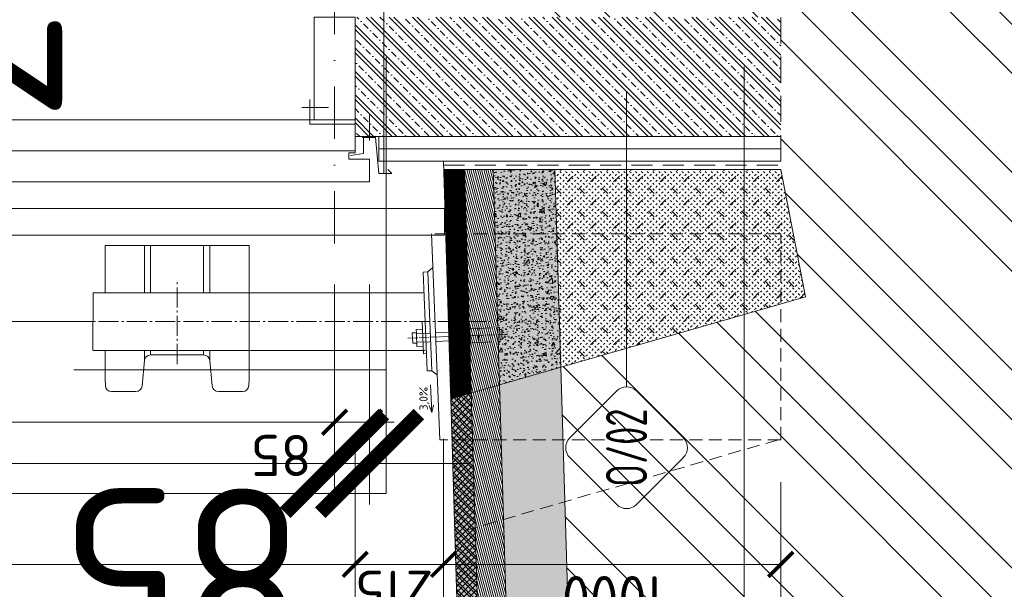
# Model space of a CAD drawing. Header units: millimetres. Extents: x -15830 to 4680139, y -28864 to 2281735.
# Tile 70 of 256: x 131928 to 134323, y 92293 to 93677. Entities that reach past the tile are written whole.
import ezdxf
from ezdxf.enums import TextEntityAlignment as Align

# ---------------------------------------------------------------- set-up
doc = ezdxf.new("R2010")
doc.units = ezdxf.units.MM
for name, pattern in [('AM_DIN_G_W050', [13.75, 9.75, -1.5, 1, -1.5]), ('CENTERX2', [101.6, 63.5, -12.7, 12.7, -12.7]), ('DASHDOT', [25.4, 12.7, -6.35, 0, -6.35]), ('HIDDEN', [9.525, 6.35, -3.175]), ('ČÁRKOVANÁ', [19.05, 12.7, -6.35])]:
    doc.linetypes.add(name, pattern=pattern)
doc.layers.add('_____detaily', color=1, linetype='Continuous')
for name, color, linetype, lineweight in [('A99_N_kce-pohl', 1, 'Continuous', 9), ('A99_N_kce-rez-sil', 6, 'Continuous', 18), ('A99_N_koty-200', 5, 'Continuous', 5), ('A99_N_koty-200 @ 200', 5, 'Continuous', 5), ('A99_N_koty-200 @ 50', 5, 'Continuous', 5), ('A99_N_sraf', 252, 'Continuous', 0), ('A99_N_sraf @ 200', 252, 'Continuous', 0), ('A99_N_sraf @ 50', 252, 'Continuous', 0), ('A99_N_znaceni 200', 5, 'Continuous', 5), ('A99_N_znaceni 50', 5, 'Continuous', 5), ('A99_S_kce-pohl', 7, 'Continuous', 5), ('A99_S_kce-rez-sil', 7, 'Continuous', 15), ('A99_S_osy', 1, 'CENTERX2', 5), ('A99_S_sraf', 252, 'Continuous', 9), ('A99_S_sraf @ 100', 252, 'Continuous', 9), ('A99_S_sraf @ 200', 252, 'Continuous', 9), ('A99_S_sraf @ 50', 252, 'Continuous', 9)]:
    doc.layers.add(name, color=color, linetype=linetype, lineweight=lineweight)
doc.styles.add('A99_kota', font='isocpeur.ttf', dxfattribs={"height": 2})
doc.styles.add('A99_popis', font='isocpeur.ttf')
doc.linetypes.add('IZOLACE', pattern='A,0.00254,-2.54,[134,ltypeshp.shx,S=2.54,R=0,X=-2.54,Y=0],-5.08,[134,ltypeshp.shx,S=2.54,R=180,X=2.54,Y=0],-2.54', length=10.16254)
doc.dimstyles.new('A99_kota_200 new', dxfattribs={"dimscale": 200, "dimtxt": 2, "dimasz": 1.2, "dimexe": 0.5, "dimexo": 1.5, "dimgap": 0.3, "dimtad": 1, "dimdec": 0, "dimzin": 3, "dimdsep": 46, "dimtxsty": 'A99_kota', "dimblk": 'ARCHTICK', "dimcen": 2.5, "dimazin": 2, "dimtfac": 0.75, "dimtdec": 0, "dimtmove": 2, "dimatfit": 0, "dimfxl": 0, "dimtolj": 1, "dimtzin": 0, "dimlwd": 5, "dimlwe": 5, "dimarcsym": 0})
pattern_1 = [(135, (-86071.05, 94283.252), (-28.284271, -28.284271), []), (135, (-86071.05, 94294.566), (-28.284271, -28.284271), []), (135, (-86071.05, 94317.193), (-39.59798, -16.970563), [16, -8, 0, -8])]
pattern_2 = [(50, (-86071.05, 94283.25), (107.589027, -9.41282), [11.25, -123.75]), (355, (-86071.05, 94283.25), (-20.8127, 112.82882), [9, -99]), (100.4514, (-86062.08, 94282.47), (86.776407, 103.41593), [9.56103, -105.171317]), (46.1842, (-86071.05, 94313.25), (160.08616, -24.82785), [16.875, -185.625]), (96.6356, (-86057.71, 94311.18), (140.19941, 146.11768), [14.34154, -157.75695]), (351.1842, (-86071.05, 94313.25), (140.19929, 146.11779), [13.5, -148.5]), (21, (-86056.05, 94305.75), (89.536058, -60.392834), [11.25, -123.75]), (326, (-86056.05, 94305.75), (36.4973, 108.772507), [9, -99]), (71.4514, (-86048.59, 94300.72), (126.033394, 48.379575), [9.56103, -105.171317]), (37.5, (-86071.05, 94283.252), (1.823978, 49.934078), [0, -97.8, 0, -100.5, 0, -99.375]), (7.5, (-86071.05, 94283.25), (39.46043, 59.161757), [0, -57.3, 0, -95.55, 0, -37.875]), (327.5, (-86104.5, 94283.252), (80.0733654, -3.383231), [0, -37.5, 0, -117, 0, -155.25]), (317.5, (-86119.5, 94283.25), (87.477925, 15.015747), [0, -48.75, 0, -77.7, 0, -110.25])]
pattern_3 = [(50, (-86071.05, 94283.252), (26.8972568, -2.353205), [2.8125, -30.9375]), (355, (-86071.05, 94283.252), (-5.203175, 28.207205), [2.25, -24.75]), (100.4514, (-86068.808, 94283.056), (21.6941018, 25.8539828), [2.390257, -26.2928292]), (46.1842, (-86071.05, 94290.752), (40.0215393, -6.206963), [4.21875, -46.40625]), (96.6356, (-86067.715, 94290.235), (35.0498515, 36.52942), [3.585386, -39.4392375]), (351.1842, (-86071.05, 94290.75), (35.049823, 36.5294475), [3.375, -37.125]), (21, (-86067.3, 94288.877), (22.3840145, -15.0982084), [2.8125, -30.9375]), (326, (-86067.3, 94288.877), (9.124325, 27.1931267), [2.25, -24.75]), (71.4514, (-86065.434, 94287.62), (31.5083486, 12.0948936), [2.390257, -26.2928292]), (37.5, (-86071.05, 94283.252), (0.45599457, 12.4835195), [0, -24.45, 0, -25.125, 0, -24.84375]), (7.5, (-86071.05, 94283.252), (9.86510765, 14.7904392), [0, -14.325, 0, -23.8875, 0, -9.46875]), (327.5, (-86079.412, 94283.252), (20.01834136, -0.8458077), [0, -9.375, 0, -29.25, 0, -38.8125]), (317.5, (-86083.162, 94283.252), (21.8694814, 3.7539368), [0, -12.1875, 0, -19.425, 0, -27.5625])]
pattern_4 = [(105, (-86071.05, 94283.252), (-19.3185165, -5.1763809), [])]
pattern_5 = [(105, (-86071.0497, 94283.252), (-4.82962913, -1.29409523), [])]

# ---------------------------------------------------------------- blocks, each defined once
blk = doc.blocks.new('_ArchTick')
at = {"color": 0, "linetype": 'ByBlock', "const_width": 0.15}
blk.add_lwpolyline([(-0.5, -0.5), (0.5, 0.5)], dxfattribs=at)
blk = doc.blocks.new('*D361')
at = {"layer": 'A99_N_koty-200', "color": 0, "linetype": 'Continuous', "lineweight": 5, "transparency": 16777216}
for p, q in [((130289, 93683.3), (130064, 93683.3)), ((130089, 93433.3), (130089, 93683.3)), ((130089, 93433.3), (130064, 93433.3))]:
    blk.add_line(p, q, dxfattribs=at)
at = {"layer": 'Defpoints', "color": 0, "linetype": 'Continuous', "transparency": 16777216}
for p in [(130089, 93683.3), (131474, 93683.3), (130102, 93433.3)]:
    blk.add_point(p, dxfattribs=at)
at = {"layer": 'A99_N_koty-200', "color": 0, "linetype": 'Continuous', "lineweight": 5, "transparency": 16777216, "xscale": 60, "yscale": 60, "zscale": 60}
for p, rotation in [((130089, 93683.3), 90), ((130089, 93433.3), 270)]:
    blk.add_blockref('_ArchTick', p, dxfattribs=dict(at, rotation=rotation))
at = {"layer": 'A99_N_koty-200', "color": 0, "linetype": 'Continuous', "transparency": 16777216, "insert": (129999, 93558.3), "char_height": 100, "attachment_point": 5, "rotation": 90, "style": 'A99_kota'}
blk.add_mtext('\\A1;250', dxfattribs=at)
blk = doc.blocks.new('*D362')
at = {"layer": 'A99_N_koty-200', "color": 0, "linetype": 'Continuous', "lineweight": 5, "transparency": 16777216}
for p, q in [((131474, 93683.3), (131474, 93923.3)), ((131474, 93683.3), (131374, 93683.3)), ((131474, 93433.3), (131474, 93683.3)), ((130674, 93433.3), (131574, 93433.3)), ((131474, 93433.3), (131474, 93193.3))]:
    blk.add_line(p, q, dxfattribs=at)
at = {"layer": 'Defpoints', "color": 0, "linetype": 'Continuous', "transparency": 16777216}
for p in [(131474, 93683.3), (131474, 93683.3), (130102, 93433.3)]:
    blk.add_point(p, dxfattribs=at)
at = {"layer": 'A99_N_koty-200', "color": 0, "linetype": 'Continuous', "lineweight": 5, "transparency": 16777216, "xscale": 240, "yscale": 240, "zscale": 240}
for p, rotation in [((131474, 93683.3), 270), ((131474, 93433.3), 90)]:
    blk.add_blockref('_ArchTick', p, dxfattribs=dict(at, rotation=rotation))
at = {"layer": 'A99_N_koty-200', "color": 0, "linetype": 'Continuous', "transparency": 16777216, "insert": (131831.5, 93848.3), "char_height": 400, "attachment_point": 5, "rotation": 90, "style": 'A99_kota'}
blk.add_mtext('\\A1;250', dxfattribs=at)
blk = doc.blocks.new('*D359')
at = {"layer": 'A99_N_koty-200', "color": 0, "linetype": 'Continuous', "lineweight": 5, "transparency": 16777216}
for p, q in [((119909, 92658.3), (119909, 91758.3)), ((132744, 92658.3), (132744, 91758.3)), ((119909, 91858.3), (132744, 91858.3))]:
    blk.add_line(p, q, dxfattribs=at)
at = {"layer": 'Defpoints', "color": 0, "linetype": 'Continuous', "transparency": 16777216}
for p in [(119909, 93333.3), (132744, 93333.3), (132744, 91858.3)]:
    blk.add_point(p, dxfattribs=at)
at = {"layer": 'A99_N_koty-200', "color": 0, "linetype": 'Continuous', "lineweight": 5, "transparency": 16777216, "xscale": 240, "yscale": 240, "zscale": 240, "rotation": 180}
blk.add_blockref('_ArchTick', (119909, 91858.3), dxfattribs=at)
at = {"layer": 'A99_N_koty-200', "color": 0, "linetype": 'Continuous', "lineweight": 5, "transparency": 16777216, "xscale": 240, "yscale": 240, "zscale": 240}
blk.add_blockref('_ArchTick', (132744, 91858.3), dxfattribs=at)
at = {"layer": 'A99_N_koty-200', "color": 0, "linetype": 'Continuous', "transparency": 16777216, "insert": (124984, 91548.3), "char_height": 400, "attachment_point": 5, "rotation": 180, "style": 'A99_kota'}
blk.add_mtext('\\A1;12835', dxfattribs=at)
blk = doc.blocks.new('*D360')
at = {"layer": 'A99_N_koty-200', "color": 0, "linetype": 'Continuous', "lineweight": 5, "transparency": 16777216}
for p, q in [((119909, 92553.3), (119909, 92328.3)), ((132744, 92553.3), (132744, 92328.3)), ((119909, 92353.3), (132744, 92353.3))]:
    blk.add_line(p, q, dxfattribs=at)
at = {"layer": 'Defpoints', "color": 0, "linetype": 'Continuous', "transparency": 16777216}
for p in [(119909, 93333.3), (132744, 93333.3), (132744, 92353.3)]:
    blk.add_point(p, dxfattribs=at)
at = {"layer": 'A99_N_koty-200', "color": 0, "linetype": 'Continuous', "lineweight": 5, "transparency": 16777216, "xscale": 60, "yscale": 60, "zscale": 60, "rotation": 180}
blk.add_blockref('_ArchTick', (119909, 92353.3), dxfattribs=at)
at = {"layer": 'A99_N_koty-200', "color": 0, "linetype": 'Continuous', "lineweight": 5, "transparency": 16777216, "xscale": 60, "yscale": 60, "zscale": 60}
blk.add_blockref('_ArchTick', (132744, 92353.3), dxfattribs=at)
at = {"layer": 'A99_N_koty-200', "color": 0, "linetype": 'Continuous', "transparency": 16777216, "insert": (125989, 92268.3), "char_height": 100, "attachment_point": 5, "rotation": 180, "style": 'A99_kota'}
blk.add_mtext('\\A1;12835', dxfattribs=at)
blk = doc.blocks.new('*D367')
at = {"layer": 'A99_N_koty-200', "color": 0, "linetype": 'Continuous', "lineweight": 5, "transparency": 16777216}
for p, q in [((132744, 92553.3), (132744, 92328.3)), ((132959, 92553.3), (132959, 92328.3)), ((132744, 92353.3), (132959, 92353.3))]:
    blk.add_line(p, q, dxfattribs=at)
at = {"layer": 'Defpoints', "color": 0, "linetype": 'Continuous', "transparency": 16777216}
for p in [(132744, 93333.3), (132959, 93333.3), (132959, 92353.3)]:
    blk.add_point(p, dxfattribs=at)
at = {"layer": 'A99_N_koty-200', "color": 0, "linetype": 'Continuous', "lineweight": 5, "transparency": 16777216, "xscale": 60, "yscale": 60, "zscale": 60, "rotation": 180}
blk.add_blockref('_ArchTick', (132744, 92353.3), dxfattribs=at)
at = {"layer": 'A99_N_koty-200', "color": 0, "linetype": 'Continuous', "lineweight": 5, "transparency": 16777216, "xscale": 60, "yscale": 60, "zscale": 60}
blk.add_blockref('_ArchTick', (132959, 92353.3), dxfattribs=at)
at = {"layer": 'A99_N_koty-200', "color": 0, "linetype": 'Continuous', "transparency": 16777216, "insert": (132839, 92288.3), "char_height": 100, "attachment_point": 5, "rotation": 180, "style": 'A99_kota'}
blk.add_mtext('\\A1;215', dxfattribs=at)
blk = doc.blocks.new('*D368')
at = {"layer": 'A99_N_koty-200', "color": 0, "linetype": 'Continuous', "lineweight": 5, "transparency": 16777216}
for p, q in [((132744, 92658.3), (132744, 91758.3)), ((132959, 92658.3), (132959, 91758.3)), ((132744, 91858.3), (132504, 91858.3)), ((132744, 91858.3), (132959, 91858.3)), ((132959, 91858.3), (133199, 91858.3))]:
    blk.add_line(p, q, dxfattribs=at)
at = {"layer": 'Defpoints', "color": 0, "linetype": 'Continuous', "transparency": 16777216}
for p in [(132744, 93333.3), (132959, 93333.3), (132959, 91858.3)]:
    blk.add_point(p, dxfattribs=at)
at = {"layer": 'A99_N_koty-200', "color": 0, "linetype": 'Continuous', "lineweight": 5, "transparency": 16777216, "xscale": 240, "yscale": 240, "zscale": 240}
blk.add_blockref('_ArchTick', (132744, 91858.3), dxfattribs=at)
at = {"layer": 'A99_N_koty-200', "color": 0, "linetype": 'Continuous', "lineweight": 5, "transparency": 16777216, "xscale": 240, "yscale": 240, "zscale": 240, "rotation": 180}
blk.add_blockref('_ArchTick', (132959, 91858.3), dxfattribs=at)
at = {"layer": 'A99_N_koty-200', "color": 0, "linetype": 'Continuous', "transparency": 16777216, "insert": (132269, 91618.3), "char_height": 400, "attachment_point": 5, "rotation": 180, "style": 'A99_kota'}
blk.add_mtext('\\A1;215', dxfattribs=at)
blk = doc.blocks.new('*D155')
at = {"layer": 'A99_N_koty-200', "color": 0, "linetype": 'Continuous', "lineweight": 5, "transparency": 16777216}
for p, q in [((132959, 92553.3), (132959, 92328.3)), ((133779, 92553.3), (133779, 92328.3)), ((132959, 92353.3), (133779, 92353.3))]:
    blk.add_line(p, q, dxfattribs=at)
at = {"layer": 'Defpoints', "color": 0, "linetype": 'Continuous', "transparency": 16777216}
for p in [(132959, 93333.3), (133779, 92656.3), (133779, 92353.3)]:
    blk.add_point(p, dxfattribs=at)
at = {"layer": 'A99_N_koty-200', "color": 0, "linetype": 'Continuous', "lineweight": 5, "transparency": 16777216, "xscale": 60, "yscale": 60, "zscale": 60, "rotation": 180}
blk.add_blockref('_ArchTick', (132959, 92353.3), dxfattribs=at)
at = {"layer": 'A99_N_koty-200', "color": 0, "linetype": 'Continuous', "lineweight": 5, "transparency": 16777216, "xscale": 60, "yscale": 60, "zscale": 60}
blk.add_blockref('_ArchTick', (133779, 92353.3), dxfattribs=at)
at = {"layer": 'A99_N_koty-200', "color": 0, "linetype": 'Continuous', "transparency": 16777216, "insert": (133374.6, 92275.1), "char_height": 100, "attachment_point": 5, "rotation": 180, "style": 'A99_kota'}
blk.add_mtext('\\A1;1000', dxfattribs=at)
blk = doc.blocks.new('*D156')
at = {"layer": 'A99_N_koty-200', "color": 0, "linetype": 'Continuous', "lineweight": 5, "transparency": 16777216}
for p, q in [((132959, 92658.3), (132959, 91758.3)), ((133779, 92356.3), (133779, 91758.3)), ((132959, 91858.3), (133779, 91858.3))]:
    blk.add_line(p, q, dxfattribs=at)
at = {"layer": 'Defpoints', "color": 0, "linetype": 'Continuous', "transparency": 16777216}
for p in [(132959, 93333.3), (133779, 92656.3), (133779, 91858.3)]:
    blk.add_point(p, dxfattribs=at)
at = {"layer": 'A99_N_koty-200', "color": 0, "linetype": 'Continuous', "lineweight": 5, "transparency": 16777216, "xscale": 240, "yscale": 240, "zscale": 240, "rotation": 180}
blk.add_blockref('_ArchTick', (132959, 91858.3), dxfattribs=at)
at = {"layer": 'A99_N_koty-200', "color": 0, "linetype": 'Continuous', "lineweight": 5, "transparency": 16777216, "xscale": 240, "yscale": 240, "zscale": 240}
blk.add_blockref('_ArchTick', (133779, 91858.3), dxfattribs=at)
at = {"layer": 'A99_N_koty-200', "color": 0, "linetype": 'Continuous', "transparency": 16777216, "insert": (133436.5, 91598.3), "char_height": 400, "attachment_point": 5, "rotation": 180, "style": 'A99_kota'}
blk.add_mtext('\\A1;1000', dxfattribs=at)
blk = doc.blocks.new('*D163')
at = {"layer": 'A99_N_koty-200', "color": 0, "linetype": 'Continuous', "lineweight": 5, "transparency": 16777216}
for p, q in [((130344, 93133.3), (130344, 92498.7)), ((132694, 93033.3), (132694, 92498.7)), ((130344, 92598.7), (132694, 92598.7))]:
    blk.add_line(p, q, dxfattribs=at)
at = {"layer": 'Defpoints', "color": 0, "linetype": 'Continuous', "transparency": 16777216}
for p in [(130344, 93433.3), (132694, 93333.3), (132694, 92598.7)]:
    blk.add_point(p, dxfattribs=at)
at = {"layer": 'A99_N_koty-200', "color": 0, "linetype": 'Continuous', "lineweight": 5, "transparency": 16777216, "xscale": 240, "yscale": 240, "zscale": 240}
for p, rotation in [((130344, 92598.7), 179.9999999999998), ((132694, 92598.7), 359.9999999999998)]:
    blk.add_blockref('_ArchTick', p, dxfattribs=dict(at, rotation=rotation))
at = {"layer": 'A99_N_koty-200', "color": 0, "linetype": 'Continuous', "transparency": 16777216, "insert": (131219, 92338.7), "char_height": 400, "attachment_point": 5, "rotation": 180, "style": 'A99_kota'}
blk.add_mtext('\\A1;2350', dxfattribs=at)
blk = doc.blocks.new('*D164')
at = {"layer": 'A99_N_koty-200', "color": 0, "linetype": 'Continuous', "lineweight": 5, "transparency": 16777216}
for p, q in [((130344, 92898.7), (130344, 92673.7)), ((132694, 92898.7), (132694, 92673.7)), ((130344, 92698.7), (132694, 92698.7))]:
    blk.add_line(p, q, dxfattribs=at)
at = {"layer": 'Defpoints', "color": 0, "linetype": 'Continuous', "transparency": 16777216}
for p in [(130344, 93433.3), (132694, 93333.3), (132694, 92698.7)]:
    blk.add_point(p, dxfattribs=at)
at = {"layer": 'A99_N_koty-200', "color": 0, "linetype": 'Continuous', "lineweight": 5, "transparency": 16777216, "xscale": 60, "yscale": 60, "zscale": 60}
for p, rotation in [((130344, 92698.7), 179.9999999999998), ((132694, 92698.7), 359.9999999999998)]:
    blk.add_blockref('_ArchTick', p, dxfattribs=dict(at, rotation=rotation))
at = {"layer": 'A99_N_koty-200', "color": 0, "linetype": 'Continuous', "transparency": 16777216, "insert": (131164.6, 92633.7), "char_height": 100, "attachment_point": 5, "rotation": 180, "style": 'A99_kota'}
blk.add_mtext('\\A1;2350', dxfattribs=at)
blk = doc.blocks.new('*D165')
at = {"layer": 'A99_N_koty-200', "color": 0, "linetype": 'Continuous', "lineweight": 5, "transparency": 16777216}
for p, q in [((132694, 93033.3), (132694, 92498.7)), ((132779, 93033.3), (132779, 92498.7)), ((132694, 92598.7), (132454, 92598.7)), ((132694, 92598.7), (132779, 92598.7)), ((132779, 92598.7), (133019, 92598.7))]:
    blk.add_line(p, q, dxfattribs=at)
at = {"layer": 'Defpoints', "color": 0, "linetype": 'Continuous', "transparency": 16777216}
for p in [(132694, 93333.3), (132779, 93333.3), (132779, 92598.7)]:
    blk.add_point(p, dxfattribs=at)
at = {"layer": 'A99_N_koty-200', "color": 0, "linetype": 'Continuous', "lineweight": 5, "transparency": 16777216, "xscale": 240, "yscale": 240, "zscale": 240}
for p, rotation in [((132694, 92598.7), 359.9999999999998), ((132779, 92598.7), 179.9999999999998)]:
    blk.add_blockref('_ArchTick', p, dxfattribs=dict(at, rotation=rotation))
at = {"layer": 'A99_N_koty-200', "color": 0, "linetype": 'Continuous', "transparency": 16777216, "insert": (132324.1, 92338.7), "char_height": 400, "attachment_point": 5, "rotation": 180, "style": 'A99_kota'}
blk.add_mtext('\\A1;85', dxfattribs=at)
blk = doc.blocks.new('*D166')
at = {"layer": 'A99_N_koty-200', "color": 0, "linetype": 'Continuous', "lineweight": 5, "transparency": 16777216}
for p, q in [((132694, 92898.7), (132694, 92673.7)), ((132779, 92898.7), (132779, 92673.7)), ((132694, 92698.7), (132634, 92698.7)), ((132694, 92698.7), (132779, 92698.7)), ((132779, 92698.7), (132839, 92698.7))]:
    blk.add_line(p, q, dxfattribs=at)
at = {"layer": 'Defpoints', "color": 0, "linetype": 'Continuous', "transparency": 16777216}
for p in [(132694, 93333.3), (132779, 93333.3), (132779, 92698.7)]:
    blk.add_point(p, dxfattribs=at)
at = {"layer": 'A99_N_koty-200', "color": 0, "linetype": 'Continuous', "lineweight": 5, "transparency": 16777216, "xscale": 60, "yscale": 60, "zscale": 60}
for p, rotation in [((132694, 92698.7), 359.9999999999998), ((132779, 92698.7), 179.9999999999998)]:
    blk.add_blockref('_ArchTick', p, dxfattribs=dict(at, rotation=rotation))
at = {"layer": 'A99_N_koty-200', "color": 0, "linetype": 'Continuous', "transparency": 16777216, "insert": (132564, 92618.3), "char_height": 100, "attachment_point": 5, "rotation": 180, "style": 'A99_kota'}
blk.add_mtext('\\A1;85', dxfattribs=at)
blk = doc.blocks.new('*U52')
at = {"color": 0}
blk.add_line((4.436, -0.005), (23.143, -0.005), dxfattribs=at)
at = {"color": 0, "linetype": 'ByBlock', "style": 'A99_popis', "width": 0.953108}
blk.add_attdef('SKLADBA', text='', height=3, rotation=0.0103, dxfattribs=at).set_placement((-2.863, -1.506), (2.855, -1.505), align=Align.FIT)
blk = doc.blocks.new('*U66')
at = {"color": 0}
for p, q in [((-0.721, 4.139), (-4.149, 0.711)), ((4.139, 0.711), (0.711, 4.139)), ((4.436, -0.005), (25.954, -0.005)), ((-4.149, -0.721), (-0.721, -4.149)), ((0.711, -4.149), (4.139, -0.721))]:
    blk.add_line(p, q, dxfattribs=at)
for centre, start, end in [((-0.005, 3.424), 45, 135), ((-3.433, -0.005), 135, 225), ((3.424, -0.005), 315, 45), ((-0.005, -3.433), 225, 315)]:
    blk.add_arc(centre, 1.012, start, end, dxfattribs=at)
at = {"color": 0, "linetype": 'ByBlock', "style": 'A99_popis', "width": 0.953108}
blk.add_attdef('SKLADBA', text='', height=3, rotation=0.01026, dxfattribs=at).set_placement((-2.863, -1.506), (2.855, -1.505), align=Align.FIT)
blk = doc.blocks.new('*U755')
at = {"layer": 'A99_S_sraf @ 100', "lineweight": 0, "ltscale": 2, "transparency": 33554687}
h = blk.add_hatch(dxfattribs=at)
h.set_pattern_fill('ZELEZOBETON', color=256, scale=8, angle=90)
h.set_pattern_definition(pattern_1)
h.paths.add_polyline_path([(133779, 93683.3), (132744, 93683.3), (132744, 93393.3), (133779, 93393.3)])
at = {"layer": 'A99_S_sraf @ 200', "lineweight": 0, "ltscale": 2, "transparency": 33554687}
h = blk.add_hatch(dxfattribs=at)
h.set_pattern_fill('ZELEZOBETON', color=256, scale=8, angle=90)
h.set_pattern_definition(pattern_1)
h.paths.add_polyline_path([(133779, 93683.3), (132744, 93683.3), (132744, 93393.3), (133779, 93393.3)])
at = {"layer": 'A99_S_sraf @ 50', "lineweight": 0, "ltscale": 2, "transparency": 33554687}
h = blk.add_hatch(dxfattribs=at)
h.set_pattern_fill('ZELEZOBETON', color=256, scale=8, angle=90)
h.set_pattern_definition(pattern_1)
h.paths.add_polyline_path([(133779, 93683.3), (132744, 93683.3), (132744, 93393.3), (133779, 93393.3)])
blk = doc.blocks.new('*U756')
at = {"layer": 'A99_N_sraf @ 200', "linetype": 'Continuous', "lineweight": 0}
h = blk.add_hatch(dxfattribs=at)
h.set_pattern_fill('ZEM_NASYPANA', color=1, scale=0.1, style=2)
h.set_pattern_definition([(135, (-86071.05, -922716.748), (-56.5685425, 2e-13), [20, -60]), (225, (-86099.334, -922674.32), (-2e-13, -56.5685425), [20, -60])])
h.paths.add_polyline_path([(133839.2, 93003.6), (133779, 93313.3), (133229.7, 93313.3), (133244.1, 92832.7)])
at = {"layer": 'A99_N_sraf @ 50', "linetype": 'Continuous', "lineweight": 0}
h = blk.add_hatch(dxfattribs=at)
h.set_pattern_fill('ZEM_NASYPANA', color=1, scale=0.1, style=2)
h.set_pattern_definition([(135, (-86071.05, -159966.748), (-14.14213562, 5e-14), [5, -15]), (225, (-86078.121, -159956.141), (-5e-14, -14.14213562), [5, -15])])
h.paths.add_polyline_path([(133839.2, 93003.6), (133779, 93313.3), (133229.7, 93313.3), (133244.1, 92832.7)])
blk = doc.blocks.new('*U757')
at = {"layer": 'A99_S_sraf @ 200', "linetype": 'Continuous', "lineweight": 0, "ltscale": 0.5}
h = blk.add_hatch(dxfattribs=at)
h.set_pattern_fill('AR-CONC', color=1, scale=15, style=2)
h.set_pattern_definition(pattern_2)
h.paths.add_polyline_path([(133229.7, 93313.3), (133079.6, 93313.3), (133091.1, 92928.6), (133100.1, 92929), (133100.8, 92912), (133101.5, 92895), (133092.2, 92894.7), (133095.3, 92790), (133244.1, 92832.7)])
at = {"layer": 'A99_S_sraf @ 50', "linetype": 'Continuous', "lineweight": 0, "ltscale": 0.5}
h = blk.add_hatch(dxfattribs=at)
h.set_pattern_fill('AR-CONC', color=1, scale=15, style=2)
h.set_pattern_definition(pattern_3)
h.paths.add_polyline_path([(133229.7, 93313.3), (133079.6, 93313.3), (133091.1, 92928.6), (133100.1, 92929), (133100.8, 92912), (133101.5, 92895), (133092.2, 92894.7), (133095.3, 92790), (133244.1, 92832.7)])
blk = doc.blocks.new('*U758')
at = {"layer": 'A99_S_sraf @ 200', "linetype": 'Continuous', "lineweight": 0}
h = blk.add_hatch(dxfattribs=at)
h.set_pattern_fill('AR-CONC', color=256, scale=15, style=2)
h.set_pattern_definition(pattern_2)
h.paths.add_polyline_path([(133201.3, 89258), (133575.1, 76794.2), (133725.1, 76798.8), (133351.3, 89259.5), (133244.1, 92832.7), (133095.3, 92790)])
at = {"layer": 'A99_S_sraf @ 50', "linetype": 'Continuous', "lineweight": 0}
h = blk.add_hatch(dxfattribs=at)
h.set_pattern_fill('AR-CONC', color=256, scale=15, style=2)
h.set_pattern_definition(pattern_3)
h.paths.add_polyline_path([(133201.3, 89258), (133575.1, 76794.2), (133725.1, 76798.8), (133351.3, 89259.5), (133244.1, 92832.7), (133095.3, 92790)])
blk = doc.blocks.new('*U927')
at = {"layer": 'A99_N_sraf @ 200', "linetype": 'Continuous', "lineweight": 0, "ltscale": 8}
h = blk.add_hatch(dxfattribs=at)
h.set_pattern_fill('ZEM_OBECNE', color=256, scale=10, angle=60, style=2)
h.set_pattern_definition(pattern_4)
h.paths.add_polyline_path([(133025.9, 92770), (133095.3, 92790), (133079.6, 93313.3), (133009.6, 93313.3)])
at = {"layer": 'A99_N_sraf @ 50', "linetype": 'Continuous', "lineweight": 0, "ltscale": 8}
h = blk.add_hatch(dxfattribs=at)
h.set_pattern_fill('ZEM_OBECNE', color=256, scale=10, angle=60, style=2)
h.set_pattern_definition(pattern_5)
h.paths.add_polyline_path([(133025.9, 92770), (133095.3, 92790), (133079.6, 93313.3), (133009.6, 93313.3)])
blk = doc.blocks.new('*U928')
at = {"layer": 'A99_N_sraf @ 200', "linetype": 'Continuous', "lineweight": 0, "ltscale": 8}
h = blk.add_hatch(dxfattribs=at)
h.set_pattern_fill('ZDIVO-STR_PEV', color=1, scale=5, angle=90, style=2)
h.set_pattern_definition([(135, (82637.939, 72864.465), (-10.6066017, -10.6066017), []), (135, (82637.939, 72871.536), (-10.6066017, -10.6066017), []), (225, (82637.939, 72864.465), (7.0710678, -7.0710678), [])])
h.paths.add_polyline_path([(132976.3, 92755.8), (133025.9, 92770), (133009.6, 93313.3), (132959.4, 93313.3)])
at = {"layer": 'A99_N_sraf @ 50', "linetype": 'Continuous', "lineweight": 0, "ltscale": 8}
h = blk.add_hatch(dxfattribs=at)
h.set_pattern_fill('ZDIVO-STR_PEV', color=1, scale=5, angle=90, style=2)
h.set_pattern_definition([(135, (-43893.8026, 88928.5554), (-2.65165043, -2.65165043), []), (135, (-43893.8026, 88930.323), (-2.65165043, -2.65165043), []), (225, (-43893.8026, 88928.5554), (1.767766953, -1.767766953), [])])
h.paths.add_polyline_path([(132976.3, 92755.8), (133025.9, 92770), (133009.6, 93313.3), (132959.4, 93313.3)])
blk = doc.blocks.new('*U929')
at = {"layer": 'A99_S_sraf @ 200', "linetype": 'Continuous', "lineweight": 0, "ltscale": 8}
h = blk.add_hatch(dxfattribs=at)
h.set_pattern_fill('ZDIVO-STR_PEV', color=256, scale=5, angle=90, style=2)
h.set_pattern_definition([(135, (82637.939, 71404.465), (-10.6066017, -10.6066017), []), (135, (82637.939, 71411.536), (-10.6066017, -10.6066017), []), (225, (82637.939, 71404.465), (7.0710678, -7.0710678), [])])
h.paths.add_polyline_path([(133455.2, 76790.8), (133505.2, 76792.3), (133025.9, 92770), (132976.3, 92755.8)])
at = {"layer": 'A99_S_sraf @ 50', "linetype": 'Continuous', "lineweight": 0, "ltscale": 8}
h = blk.add_hatch(dxfattribs=at)
h.set_pattern_fill('ZDIVO-STR_PEV', color=256, scale=5, angle=90, style=2)
h.set_pattern_definition([(135, (-43893.8026, 88563.5554), (-2.65165043, -2.65165043), []), (135, (-43893.8026, 88565.323), (-2.65165043, -2.65165043), []), (225, (-43893.8026, 88563.5554), (1.767766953, -1.767766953), [])])
h.paths.add_polyline_path([(133455.2, 76790.8), (133505.2, 76792.3), (133025.9, 92770), (132976.3, 92755.8)])
blk = doc.blocks.new('*U930')
at = {"layer": 'A99_S_sraf @ 200', "linetype": 'Continuous', "lineweight": 0, "ltscale": 8}
h = blk.add_hatch(dxfattribs=at)
h.set_pattern_fill('ZEM_OBECNE', color=256, scale=10, angle=60, style=2)
h.set_pattern_definition(pattern_4)
h.paths.add_polyline_path([(133505.2, 76792.3), (133575.2, 76794.4), (133095.3, 92790), (133025.9, 92770)])
at = {"layer": 'A99_S_sraf @ 50', "linetype": 'Continuous', "lineweight": 0, "ltscale": 8}
h = blk.add_hatch(dxfattribs=at)
h.set_pattern_fill('ZEM_OBECNE', color=256, scale=10, angle=60, style=2)
h.set_pattern_definition(pattern_5)
h.paths.add_polyline_path([(133505.2, 76792.3), (133575.2, 76794.4), (133095.3, 92790), (133025.9, 92770)])
blk = doc.blocks.new('*U724')
at = {"layer": 'A99_N_koty-200 @ 200', "linetype": 'Continuous'}
dim = blk.add_linear_dim(base=(131474, 93683.3), p1=(130102, 93433.3), p2=(131474, 93683.3), angle=90, dimstyle='A99_kota_200 new', override={"dimscale": 200, "dimtix": 1, "dimtofl": 1, "dimtmove": 2, "dimatfit": 0}, dxfattribs=at)
dim.commit()
dim.dimension.update_dxf_attribs({"geometry": '*D362', "text_midpoint": (131831.5, 93848.3), "dimtype": 128})
at = {"layer": 'A99_N_koty-200 @ 50', "linetype": 'Continuous'}
dim = blk.add_linear_dim(base=(130089, 93683.3), p1=(130102, 93433.3), p2=(131474, 93683.3), angle=90, dimstyle='A99_kota_200 new', override={"dimscale": 50, "dimtix": 1, "dimtofl": 1, "dimtmove": 2, "dimatfit": 0}, dxfattribs=at)
dim.commit()
dim.dimension.update_dxf_attribs({"geometry": '*D361', "text_midpoint": (129999, 93558.3), "dimtype": 128})
blk = doc.blocks.new('*U730')
at = {"layer": 'A99_N_koty-200 @ 200', "linetype": 'Continuous'}
dim = blk.add_linear_dim(base=(132744, 91858.3), p1=(119909, 93333.3), p2=(132744, 93333.3), angle=180, dimstyle='A99_kota_200 new', override={"dimscale": 200, "dimtix": 1, "dimtofl": 1, "dimtmove": 2, "dimatfit": 0}, dxfattribs=at)
dim.commit()
dim.dimension.update_dxf_attribs({"geometry": '*D359', "text_midpoint": (124984, 91548.3), "dimtype": 128})
at = {"layer": 'A99_N_koty-200 @ 50', "linetype": 'Continuous'}
dim = blk.add_linear_dim(base=(132744, 92353.3), p1=(119909, 93333.3), p2=(132744, 93333.3), angle=180, dimstyle='A99_kota_200 new', override={"dimscale": 50, "dimtix": 1, "dimtofl": 1, "dimtmove": 2, "dimatfit": 0}, dxfattribs=at)
dim.commit()
dim.dimension.update_dxf_attribs({"geometry": '*D360', "text_midpoint": (125989, 92268.3), "dimtype": 128})
blk = doc.blocks.new('*U731')
at = {"layer": 'A99_N_koty-200 @ 200', "linetype": 'Continuous'}
dim = blk.add_linear_dim(base=(132959, 91858.3), p1=(132744, 93333.3), p2=(132959, 93333.3), angle=180, dimstyle='A99_kota_200 new', override={"dimscale": 200, "dimtix": 1, "dimtofl": 1, "dimtmove": 2, "dimatfit": 0}, dxfattribs=at)
dim.commit()
dim.dimension.update_dxf_attribs({"geometry": '*D368', "text_midpoint": (132269, 91618.3), "dimtype": 128})
at = {"layer": 'A99_N_koty-200 @ 50', "linetype": 'Continuous'}
dim = blk.add_linear_dim(base=(132959, 92353.3), p1=(132744, 93333.3), p2=(132959, 93333.3), angle=180, dimstyle='A99_kota_200 new', override={"dimscale": 50, "dimtix": 1, "dimtofl": 1, "dimtmove": 2, "dimatfit": 0}, dxfattribs=at)
dim.commit()
dim.dimension.update_dxf_attribs({"geometry": '*D367', "text_midpoint": (132839, 92288.3), "dimtype": 128})
blk = doc.blocks.new('*U754')
at = {"layer": 'A99_N_koty-200 @ 200', "linetype": 'Continuous'}
dim = blk.add_linear_dim(base=(133779, 91858.3), p1=(132959, 93333.3), p2=(133779, 92656.3), angle=180, text='1000', dimstyle='A99_kota_200 new', override={"dimscale": 200, "dimtix": 1, "dimtofl": 1, "dimtmove": 2, "dimatfit": 0}, dxfattribs=at)
dim.commit()
dim.dimension.update_dxf_attribs({"geometry": '*D156', "text_midpoint": (133436.5, 91598.3), "dimtype": 128})
at = {"layer": 'A99_N_koty-200 @ 50', "linetype": 'Continuous'}
dim = blk.add_linear_dim(base=(133779, 92353.3), p1=(132959, 93333.3), p2=(133779, 92656.3), angle=180, text='1000', dimstyle='A99_kota_200 new', override={"dimscale": 50, "dimtix": 1, "dimtofl": 1, "dimtmove": 2, "dimatfit": 0}, dxfattribs=at)
dim.commit()
dim.dimension.update_dxf_attribs({"geometry": '*D155', "text_midpoint": (133374.6, 92275.1), "dimtype": 128})
blk = doc.blocks.new('*U762')
at = {"layer": 'A99_N_koty-200 @ 200', "linetype": 'Continuous'}
dim = blk.add_linear_dim(base=(132694, 92598.7), p1=(130344, 93433.3), p2=(132694, 93333.3), angle=180, dimstyle='A99_kota_200 new', override={"dimscale": 200, "dimtix": 1, "dimtofl": 1, "dimtmove": 2, "dimatfit": 0}, dxfattribs=at)
dim.commit()
dim.dimension.update_dxf_attribs({"geometry": '*D163', "text_midpoint": (131219, 92338.7), "dimtype": 128})
at = {"layer": 'A99_N_koty-200 @ 50', "linetype": 'Continuous'}
dim = blk.add_linear_dim(base=(132694, 92698.7), p1=(130344, 93433.3), p2=(132694, 93333.3), angle=180, dimstyle='A99_kota_200 new', override={"dimscale": 50, "dimtix": 1, "dimtofl": 1, "dimtmove": 2, "dimatfit": 0}, dxfattribs=at)
dim.commit()
dim.dimension.update_dxf_attribs({"geometry": '*D164', "text_midpoint": (131164.6, 92633.7), "dimtype": 128})
blk = doc.blocks.new('*U763')
at = {"layer": 'A99_N_koty-200 @ 200', "linetype": 'Continuous'}
dim = blk.add_linear_dim(base=(132779, 92598.7), p1=(132694, 93333.3), p2=(132779, 93333.3), angle=180, dimstyle='A99_kota_200 new', override={"dimscale": 200, "dimtix": 1, "dimtofl": 1, "dimtmove": 2, "dimatfit": 0}, dxfattribs=at)
dim.commit()
dim.dimension.update_dxf_attribs({"geometry": '*D165', "text_midpoint": (132324.1, 92338.7), "dimtype": 128})
at = {"layer": 'A99_N_koty-200 @ 50', "linetype": 'Continuous'}
dim = blk.add_linear_dim(base=(132779, 92698.7), p1=(132694, 93333.3), p2=(132779, 93333.3), angle=180, dimstyle='A99_kota_200 new', override={"dimscale": 50, "dimtix": 1, "dimtofl": 1, "dimtmove": 2, "dimatfit": 0}, dxfattribs=at)
dim.commit()
dim.dimension.update_dxf_attribs({"geometry": '*D166', "text_midpoint": (132564, 92618.3), "dimtype": 128})

msp = doc.modelspace()

# ---------------------------------------------------------------- hatches: boundary and pattern name
at = {"layer": 'A99_N_sraf @ 200', "linetype": 'Continuous', "lineweight": 0}
h = msp.add_hatch(dxfattribs=at)
h.set_pattern_fill('AR-CONC', color=1, scale=0.025, style=2)
h.set_pattern_definition([(50, (-86071.0497, 94283.25207), (0.17931504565, -0.01568803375), [0.01875, -0.20625]), (355, (-86071.0497, 94283.25207), (-0.0346878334, 0.18804803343), [0.015, -0.165]), (100.4514, (-86071.03476, 94283.25076), (0.14462734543, 0.17235988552), [0.0159350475, -0.175285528]), (46.1842, (-86071.0497, 94283.30207), (0.26681026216, -0.04137975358), [0.028125, -0.309375]), (96.6356, (-86071.02747, 94283.29862), (0.2336656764, 0.24352946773), [0.023902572, -0.26292825]), (351.1842, (-86071.0497, 94283.30207), (0.2336654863, 0.24352965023), [0.0225, -0.2475]), (21, (-86071.0247, 94283.28957), (0.14922676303, -0.10065472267), [0.01875, -0.20625]), (326, (-86071.0247, 94283.28957), (0.06082883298, 0.18128751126), [0.015, -0.165]), (71.4514, (-86071.01227, 94283.28118), (0.21005565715, 0.08063262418), [0.0159350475, -0.175285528]), (37.5, (-86071.049703, 94283.25207), (0.00303996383, 0.083223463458), [0, -0.163, 0, -0.1675, 0, -0.165625]), (7.5, (-86071.0497, 94283.25207), (0.06576738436, 0.09860292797), [0, -0.0955, 0, -0.15925, 0, -0.063125]), (327.5, (-86071.105453, 94283.25207), (0.133455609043, -0.005638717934), [0, -0.0625, 0, -0.195, 0, -0.25875]), (317.5, (-86071.13045, 94283.25207), (0.145796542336, 0.02502624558), [0, -0.08125, 0, -0.1295, 0, -0.18375])])
h.paths.add_polyline_path([(133095.303, 92789.95), (133244.089, 92832.689), (133229.672, 93313.252), (133079.496, 93313.252)])
at = {"layer": 'A99_S_sraf', "linetype": 'Continuous', "lineweight": 0}
h = msp.add_hatch(dxfattribs=at)
h.set_pattern_fill('ZEM_PUVODNI', color=256, scale=85)
h.set_pattern_definition([(135, (127233.95, 94883.25), (-240.4163, -240.4163), []), (135, (127233.95, 95003.46), (-240.4163, -240.4163), []), (135, (127233.95, 95123.67), (-240.4163, -240.4163), [])])
h.paths.add_polyline_path([(133706.307, 76798.285), (133351.356, 89257.124), (133244.089, 92832.689), (133839.23, 93003.645), (133778.95, 93313.252), (133778.95, 93683.252), (133093.95, 93683.252), (133093.95, 177933.252), (135218.95, 177933.252), (135218.95, 76795.752)])

# ---------------------------------------------------------------- linework, layer by layer
at = {"layer": '_____detaily', "linetype": 'HIDDEN', "lineweight": 5, "ltscale": 5}
msp.add_line((133773.282, 92656.252), (132986.102, 92428.189), dxfattribs=at)
at = {"layer": '_____detaily', "linetype": 'Continuous', "lineweight": 5}
for points in [[(132949.962, 92656.252), (132929.808, 93156.252)], [(132921.021, 93063.9), (132933.088, 93074.895)], [(132907.614, 92924.747), (132906.869, 92943.232), (132913.863, 92943.514)], [(132883.46, 92903.257), (132882.957, 92915.746), (132892.949, 92916.149), (132893.452, 92903.659)], [(132892.949, 92916.149), (132892.626, 92924.143), (132907.614, 92924.747), (132908.44, 92904.264)], [(133022.642, 92926.381), (133043.125, 92927.207), (133043.83, 92909.721)], [(133095.284, 92924.305), (133100.28, 92924.506), (133100.784, 92912.017)], [(133096.291, 92899.325), (133101.287, 92899.527), (133100.784, 92912.017)], [(132883.46, 92903.257), (132883.964, 92890.767), (132893.955, 92891.17), (132893.452, 92903.659)], [(132893.955, 92891.17), (132894.278, 92883.176), (132909.265, 92883.78), (132908.44, 92904.264)], [(133024.051, 92891.409), (133044.535, 92892.235), (133043.83, 92909.721)], [(132909.265, 92883.78), (132910.011, 92865.295), (132917.005, 92865.577)], [(132930.687, 92824.094), (132943.599, 92814.106)], [(132930.033, 92722.725), (132927.333, 92789.717)], [(132930.033, 92722.725), (132924.118, 92739.729)], [(132930.033, 92722.725), (132934.561, 92740.15)]]:
    msp.add_lwpolyline(points, dxfattribs=at)
at = {"layer": '_____detaily', "linetype": 'HIDDEN', "lineweight": 5, "ltscale": 5}
for points in [[(133778.95, 92656.252), (133778.95, 93156.252), (132929.808, 93156.252)], [(132893.029, 92914.151), (133000.442, 92918.48)], [(132972.867, 92907.361), (132972.122, 92925.846), (133022.581, 92927.88), (133023.347, 92908.895)], [(133043.145, 92926.707), (133095.103, 92928.801), (133095.788, 92911.815)], [(133044.515, 92892.735), (133096.472, 92894.829), (133095.788, 92911.815)], [(132893.875, 92893.168), (133001.288, 92897.498)], [(132972.908, 92906.362), (132973.653, 92887.877), (133024.112, 92889.911), (133023.347, 92908.895)], [(133778.95, 92656.252), (133778.95, 92656.252), (132949.962, 92656.252)]]:
    msp.add_lwpolyline(points, dxfattribs=at)
at = {"layer": '_____detaily', "linetype": 'Continuous', "lineweight": 5}
msp.add_lwpolyline([(132918.696, 92823.611), (132930.687, 92824.094), (132921.021, 93063.9), (132909.03, 93063.416)], close=True, dxfattribs=at)
at = {"layer": '_____detaily', "linetype": 'AM_DIN_G_W050', "lineweight": 5, "ltscale": 5}
for points in [[(132310.956, 92840.225), (132310.956, 93041.469)], [(132051.2, 92943.252), (133073.95, 92943.252)]]:
    msp.add_lwpolyline(points, dxfattribs=at)
at = {"layer": '_____detaily', "linetype": 'AM_DIN_G_W050', "lineweight": 5, "ltscale": 2}
msp.add_lwpolyline([(132871.836, 92903.035), (133110.642, 92912.661)], dxfattribs=at)
at = {"layer": 'A99_N_kce-pohl', "color": 1, "lineweight": 5}
for points in [[(132678.95, 93463.252), (132613.95, 93463.252)], [(132778.95, 93383.252), (132778.95, 93448.252)]]:
    msp.add_lwpolyline(points, dxfattribs=at)
at = {"layer": 'A99_N_kce-pohl', "color": 1, "linetype": 'Continuous', "lineweight": 5}
msp.add_lwpolyline([(119958.95, 93153.252), (119958.95, 93218.252), (132961.489, 93218.252), (132961.489, 93153.252)], close=True, dxfattribs=at)
for points in [[(132135.95, 93013.252), (132135.95, 93128.252)], [(132135.95, 93128.252), (132485.951, 93128.252)], [(132231.361, 93013.252), (132231.361, 93128.252)], [(132246.456, 93013.252), (132246.456, 93128.252)], [(132375.456, 93013.252), (132375.456, 93128.252)], [(132390.552, 93013.252), (132390.552, 93128.252)], [(132485.95, 92803.069), (132485.951, 93128.252)], [(132106.2, 92873.252), (132106.7, 93013.252)], [(132908.95, 93013.252), (132106.45, 93013.252)], [(132135.95, 92873.252), (132106.45, 92873.252)], [(132913.95, 92873.252), (132133.95, 92873.252)], [(132135.95, 92803.086), (132135.95, 92873.252)], [(132231.361, 92849.58), (132231.361, 92873.252)], [(132246.456, 92862.252), (132246.456, 92873.252)], [(132375.456, 92862.252), (132375.456, 92873.252)], [(132390.552, 92849.58), (132390.552, 92873.252)]]:
    msp.add_lwpolyline(points, dxfattribs=at)
at = {"layer": 'A99_N_kce-pohl', "color": 1, "linetype": 'Continuous', "lineweight": 20}
for points in [[(132135.962, 92803.086), (132136.473, 92787.752, 0.4044874), (132151.465, 92773.252), (132210.744, 92773.252, 0.38819384), (132225.684, 92786.909), (132231.22, 92848.498, -0.38926879), (132246.439, 92862.252), (132310.956, 92862.252)], [(132485.951, 92803.086), (132485.44, 92787.752, -0.4044874), (132470.448, 92773.252), (132411.168, 92773.252, -0.38819384), (132396.229, 92786.909), (132390.693, 92848.498, 0.38926879), (132375.474, 92862.252), (132310.956, 92862.252)]]:
    msp.add_lwpolyline(points, format="xyb", dxfattribs=at)
at = {"layer": 'A99_N_kce-rez-sil'}
for points in [[(127903.95, 93433.252), (132743.95, 93433.252)], [(132778.507, 93283.252), (132778.507, 93338.252), (132728.507, 93338.252)], [(127903.95, 93283.252), (132778.507, 93283.252)]]:
    msp.add_lwpolyline(points, dxfattribs=at)
at = {"layer": 'A99_N_kce-rez-sil', "color": 1, "lineweight": 5}
msp.add_lwpolyline([(132743.95, 93353.252), (132743.95, 93393.252)], dxfattribs=at)
at = {"layer": 'A99_N_kce-rez-sil', "color": 1, "lineweight": 13}
for points in [[(132801.45, 93333.252), (132801.45, 93393.252)], [(132958.95, 93333.252), (132801.45, 93333.252)]]:
    msp.add_lwpolyline(points, dxfattribs=at)
at = {"layer": 'A99_N_sraf', "color": 1, "linetype": 'IZOLACE', "lineweight": 0, "ltscale": 6}
msp.add_lwpolyline([(127903.95, 93358.252), (132743.95, 93358.252)], dxfattribs=at)
at = {"layer": 'A99_N_sraf', "color": 1, "linetype": 'IZOLACE', "lineweight": 0, "ltscale": 2}
msp.add_lwpolyline([(132801.45, 93363.252), (133778.95, 93363.252)], dxfattribs=at)
at = {"layer": 'A99_N_znaceni 200'}
msp.add_lwpolyline([(132813.95, 93303.252), (132813.95, 95779.088), (132601.819, 95779.088)], dxfattribs=at)
at = {"layer": 'A99_N_znaceni 50'}
for points in [[(132059.946, 92825.752), (132818.95, 92825.752), (132818.95, 93586.037)], [(131803.521, 92526.028), (132818.95, 92525.589), (132818.95, 93303.537)], [(132106.45, 92943.252), (131803.562, 92943.252)]]:
    msp.add_lwpolyline(points, dxfattribs=at)
at = {"layer": 'A99_S_kce-pohl'}
for points in [[(133725.104, 76798.848), (133244.089, 92832.689)], [(133505.203, 76792.251), (133025.87, 92770.005)], [(133575.171, 76794.35), (133095.303, 92789.95)], [(133455.225, 76790.752), (132976.275, 92755.759)]]:
    msp.add_lwpolyline(points, dxfattribs=at)
at = {"layer": 'A99_S_kce-rez-sil', "color": 1, "linetype": 'Continuous', "lineweight": 5}
for p, q in [((132959.35, 93313.252), (133778.95, 93313.252)), ((133779.562, 93312.85), (133839.23, 93003.645)), ((133839.23, 93003.645), (132976.275, 92755.759))]:
    msp.add_line(p, q, dxfattribs=at)
at = {"layer": 'A99_S_kce-rez-sil', "linetype": 'Continuous', "flags": 128}
msp.add_lwpolyline([(132643.95, 93433.252), (132643.95, 93683.252), (132743.95, 93683.252), (132743.95, 93433.252)], close=True, dxfattribs=at)
at = {"layer": 'A99_S_kce-rez-sil', "color": 7, "linetype": 'HIDDEN', "lineweight": 5, "ltscale": 10}
msp.add_lwpolyline([(133778.95, 93333.252), (133778.95, 93683.252)], dxfattribs=at)
at = {"layer": 'A99_S_kce-rez-sil', "color": 1, "linetype": 'Continuous', "lineweight": 5}
for points in [[(132633.95, 93483.252), (132633.95, 93423.252), (132743.95, 93423.252), (132743.95, 93393.252), (132798.95, 93393.252)], [(132732.905, 93346.768), (132763.95, 93351.49), (132763.95, 93393.252), (132803.95, 93393.252)], [(132823.357, 93313.083), (132832.903, 93303.537), (132801.403, 93303.537), (132793.547, 93390.752), (132761.161, 93390.752)], [(132728.507, 93338.252), (132728.507, 93353.252), (132743.95, 93353.252)], [(133025.87, 92770.005), (133009.573, 93313.252)], [(133095.303, 92789.95), (133079.604, 93313.252)], [(133244.089, 92832.689), (133229.672, 93313.252)]]:
    msp.add_lwpolyline(points, dxfattribs=at)
at = {"layer": 'A99_S_kce-rez-sil', "color": 1, "linetype": 'Continuous', "lineweight": 5, "flags": 128}
for points in [[(132743.95, 93433.252), (132743.95, 93393.252), (132743.95, 93393.252)], [(132743.95, 93393.252), (133778.95, 93393.252)], [(132958.95, 93333.252), (133778.95, 93333.252)]]:
    msp.add_lwpolyline(points, dxfattribs=at)
at = {"layer": 'A99_S_kce-rez-sil', "color": 1, "linetype": 'Continuous', "lineweight": 9}
msp.add_lwpolyline([(132976.275, 92755.759), (132958.95, 93333.252)], dxfattribs=at)
at = {"layer": 'A99_S_kce-rez-sil', "color": 1, "linetype": 'ČÁRKOVANÁ', "lineweight": 5, "ltscale": 4}
msp.add_lwpolyline([(132959.15, 93323.252), (133778.95, 93323.252)], dxfattribs=at)
at = {"layer": 'A99_S_osy', "linetype": 'DASHDOT', "lineweight": 5, "ltscale": 10}
msp.add_lwpolyline([(132693.95, 93133.252), (132693.95, 93798.252)], dxfattribs=at)

# ---------------------------------------------------------------- block references
at = {"layer": 'A99_N_koty-200'}
for name in ['*U724', '*U762', '*U730', '*U731', '*U763', '*U754']:
    msp.add_blockref(name, (0, 0), dxfattribs=at)
at = {"layer": 'A99_N_sraf'}
for name in ['*U928', '*U927', '*U756']:
    msp.add_blockref(name, (0, 0), dxfattribs=at)
at = {"layer": 'A99_N_znaceni 200', "lineweight": 5, "xscale": 133.3, "yscale": 133.3, "zscale": 133.3, "rotation": 89.99999999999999}
msp.add_blockref('*U52', (133688.95, 90478.252), dxfattribs=at)
at = {"layer": 'A99_N_znaceni 50', "lineweight": 5}
ref = msp.add_blockref('*U66', (133403.797, 92637.002), dxfattribs=dict(at, xscale=33.325, yscale=33.325, zscale=33.325, rotation=89.99999999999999))
ref.add_attrib('SKLADBA', 'O/02', dxfattribs={"layer": '0', "color": 0, "linetype": 'ByBlock', "height": 100, "rotation": 90.010264, "style": 'A99_popis', "width": 0.657151}).set_placement((133453.977, 92541.579), (133453.943, 92732.153), align=Align.FIT)
at = {"layer": 'A99_S_sraf'}
for name in ['*U755', '*U757', '*U758', '*U929', '*U930']:
    msp.add_blockref(name, (0, 0), dxfattribs=at)

# ---------------------------------------------------------------- texts
at = {"layer": '_____detaily', "lineweight": 5, "style": 'A99_popis'}
msp.add_text('3,0%%%', height=20, rotation=90, dxfattribs=at).set_placement((132920.2, 92727.752))

doc.saveas('drawing.dxf')
